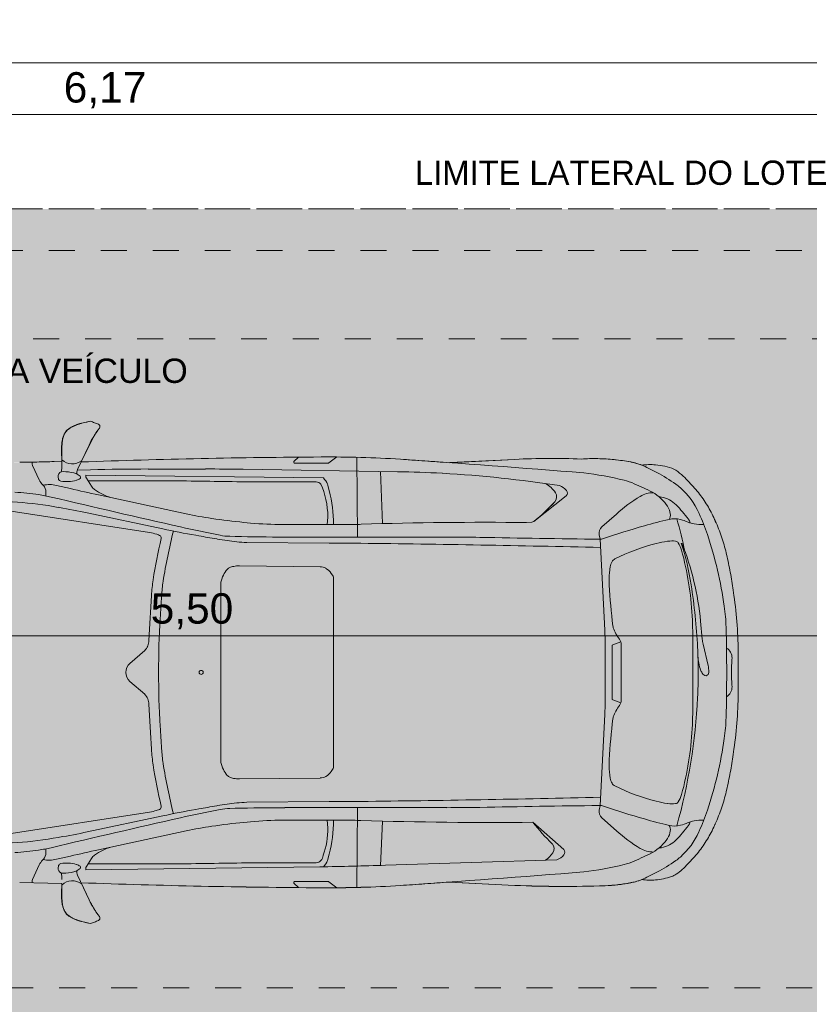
# Model space of a CAD drawing. Header units: metres. Extents: x -14.5 to 19.7, y -19.1 to 4.
# Tile 26 of 218: x 2.6 to 5.6, y -11.3 to -7.5. Entities that reach past the tile are written whole.
import ezdxf

# ---------------------------------------------------------------- set-up
doc = ezdxf.new("R2010")
doc.units = ezdxf.units.M
doc.linetypes.add('Projeção', pattern=[0.003969, 0.002381, -0.001587])
doc.linetypes.add('Traço ponto', pattern=[0.015875, 0.00635, -0.004762, 0, -0.004762])
for name, color, linetype, lineweight in [('A-ANNO-DIMS', 7, 'Continuous', 9), ('A-ANNO-DIMS-78', 7, 'Continuous', 9), ('A-DETL-GENF', 7, 'Continuous', 5), ('A-FLOR-OVHD', 7, 'Projeção', 5), ('G-ANNO-TEXT', 7, 'Continuous', 9)]:
    doc.layers.add(name, color=color, linetype=linetype, lineweight=lineweight)
doc.layers.add('A-DETL', color=7, linetype='Continuous', lineweight=5, true_color=0x00a600)
doc.styles.add('Arial', font='arial.ttf', dxfattribs={"height": 0.117})
doc.styles.add('Arial_1', font='arial.ttf', dxfattribs={"height": 0.0936})
doc.dimstyles.new('Com_linha__ref__contínua__-_Cor_Vermelha_Arial_1_5mm', dxfattribs={"dimscale": 0.3048, "dimtxt": 0.11937, "dimasz": 0.511811, "dimexe": 0.383858, "dimexo": 0.383858, "dimgap": 0.038386, "dimtad": 1, "dimrnd": 0.01, "dimzin": 0, "dimdsep": 46, "dimtxsty": 'Arial', "dimblk1": 'OBLIQUE', "dimblk2": 'OBLIQUE', "dimsah": 1, "dimcen": 0.09, "dimdle": 0.383858, "dimazin": 0, "dimtfac": 1, "dimtdec": 4, "dimtix": 1, "dimtmove": 0, "dimatfit": 3, "dimfxl": 1, "dimtvp": 1, "dimtolj": 1, "dimtzin": 0, "dimarcsym": 2})
doc.dimstyles.new('Com_linha__ref__contínua__-_Cor_Vermelha_Arial_1_5mm_1', dxfattribs={"dimscale": 0.3048, "dimtxt": 0.11937, "dimasz": 0.511811, "dimexe": 0.383858, "dimexo": 0.383858, "dimgap": 0.038386, "dimtad": 1, "dimrnd": 0.01, "dimzin": 0, "dimdsep": 46, "dimtxsty": 'Arial', "dimblk1": 'OBLIQUE', "dimblk2": 'OBLIQUE', "dimsah": 1, "dimcen": 0.09, "dimdle": 0.383858, "dimazin": 0, "dimtfac": 1, "dimtdec": 4, "dimtix": 1, "dimtmove": 2, "dimatfit": 3, "dimfxl": 1, "dimtvp": 1, "dimtolj": 1, "dimtzin": 0, "dimarcsym": 2})

# ---------------------------------------------------------------- blocks, each defined once
blk = doc.blocks.new('DIMBLOCK10-PLANTA DE COBERTURA')
at = {"layer": 'A-ANNO-DIMS-78', "color": 242, "true_color": 0xbd2b2e}
for p, q in [((-0.1636, -7.8716), (-0.1636, -7.7546)), ((6.0064, -7.8716), (6.0064, -7.7546)), ((-0.1636, -7.8716), (-0.0856, -7.7936)), ((6.0064, -7.8716), (6.0844, -7.7936)), ((-0.1636, -7.8716), (-0.2416, -7.9496)), ((-0.1636, -7.8716), (6.1234, -7.8716)), ((-0.1636, -7.8716), (-0.1636, -8.118)), ((6.0064, -7.8716), (5.9284, -7.9496)), ((6.0064, -7.8716), (6.0064, -8.118))]:
    blk.add_line(p, q, dxfattribs=at)
at = {"layer": 'A-ANNO-DIMS-78', "color": 0, "insert": (2.7635, -7.708), "char_height": 0.117, "width": 0.379047, "attachment_point": 1, "line_spacing_factor": 0.941778, "style": 'Arial'}
blk.add_mtext('6,17', dxfattribs=at)
blk = doc.blocks.new('_Oblique')
at = {"color": 0, "linetype": 'ByBlock', "lineweight": -2}
blk.add_line((-0.5, -0.5), (0.5, 0.5), dxfattribs=at)
blk = doc.blocks.new('DIMBLOCK11-PLANTA DE COBERTURA')
at = {"layer": 'A-ANNO-DIMS-78', "color": 242, "true_color": 0xbd2b2e}
for p, q in [((-13.9936, -7.6716), (-13.9936, -7.5546)), ((6.0064, -7.6716), (6.0064, -7.5546)), ((-13.9936, -7.6716), (-13.9156, -7.5936)), ((6.0064, -7.6716), (6.0844, -7.5936)), ((-14.1106, -7.6716), (6.0064, -7.6716)), ((-13.9936, -7.6716), (-14.0716, -7.7496)), ((-13.9936, -7.6716), (-13.9936, -8.118)), ((6.0064, -7.6716), (5.9284, -7.7496)), ((6.0064, -7.6716), (6.0064, -8.118))]:
    blk.add_line(p, q, dxfattribs=at)
at = {"layer": 'A-ANNO-DIMS-78', "color": 0, "insert": (-3.5773, -7.508), "char_height": 0.117, "width": 0.487031, "attachment_point": 1, "line_spacing_factor": 0.941778, "style": 'Arial'}
blk.add_mtext('20,00', dxfattribs=at)
blk = doc.blocks.new('DIMBLOCK41-PLANTA DE COBERTURA')
at = {"layer": 'A-ANNO-DIMS-78', "color": 242, "true_color": 0xbd2b2e}
for p, q in [((0.5064, -9.8787), (0.5064, -9.7617)), ((6.0064, -9.8787), (6.0064, -9.7617)), ((0.5064, -9.8787), (0.5844, -9.8007)), ((6.0064, -9.8787), (6.0844, -9.8007)), ((0.5064, -9.8787), (0.4284, -9.9567)), ((0.5064, -9.8787), (6.1234, -9.8787)), ((0.5064, -9.8787), (0.5064, -13.698)), ((6.0064, -9.8787), (5.9284, -9.9567)), ((6.0064, -9.8787), (6.0064, -9.8854))]:
    blk.add_line(p, q, dxfattribs=at)
at = {"layer": 'A-ANNO-DIMS-78', "color": 0, "insert": (3.0985, -9.7151), "char_height": 0.117, "width": 0.379047, "attachment_point": 1, "line_spacing_factor": 0.941778, "style": 'Arial'}
blk.add_mtext('5,50', dxfattribs=at)

msp = doc.modelspace()

# ---------------------------------------------------------------- hatches: boundary and pattern name
at = {"layer": 'A-DETL-GENF', "true_color": 0xd2e2c2}
h = msp.add_hatch(color=254, dxfattribs=at)
h.paths.add_polyline_path([(0.8186, -18.235), (6.0064, -18.235), (6.0064, -18.075), (5.7064, -18.075), (5.7064, -16.875), (6.0064, -16.875), (6.0064, -13.815), (1.0064, -13.815), (1.0064, -18.075), (0.5264, -18.075), (0.5264, -18.235), (0.5895, -18.235)])
h.paths.add_polyline_path([(0.3464, -12.615), (6.0064, -12.615), (6.0064, -8.235), (-0.1636, -8.235), (-0.1636, -12.615)])
h.paths.add_polyline_path([(2.8659, -10.9868), (2.8235, -10.9763), (2.8043, -10.9695), (2.7876, -10.9607), (2.7743, -10.9494), (2.7648, -10.935), (2.759, -10.9179), (2.7558, -10.8955), (2.755, -10.8776), (2.7556, -10.8329), (2.5939, -10.8294), (2.0768, -10.8302), (1.9254, -10.832), (1.8985, -10.8283), (1.8879, -10.8257), (1.7156, -10.7736), (1.6384, -10.749), (1.6252, -10.7436), (1.5972, -10.728), (1.5727, -10.7077), (1.5484, -10.6823), (1.5267, -10.6548), (1.4896, -10.5987), (1.4566, -10.5404), (1.4451, -10.5163), (1.4355, -10.4915), (1.4007, -10.3737), (1.3897, -10.3184), (1.3823, -10.2685), (1.373, -10.1658), (1.3686, -10.0628), (1.3706, -10.0585), (1.3706, -9.9812), (1.3686, -9.9769), (1.373, -9.8738), (1.3823, -9.7711), (1.3897, -9.7213), (1.4074, -9.6405), (1.4355, -9.5482), (1.4451, -9.5233), (1.4566, -9.4992), (1.4896, -9.4409), (1.5267, -9.3849), (1.5546, -9.3503), (1.5867, -9.3194), (1.5984, -9.3108), (1.6471, -9.2778), (1.6968, -9.2482), (1.7485, -9.2253), (1.8032, -9.2122), (1.8604, -9.2074), (1.9188, -9.2068), (2.0688, -9.2094), (2.2187, -9.2102), (2.671, -9.2094), (2.7567, -9.2068), (2.7549, -9.1621), (2.7568, -9.1349), (2.7589, -9.1218), (2.7647, -9.1047), (2.7742, -9.0903), (2.7876, -9.079), (2.8043, -9.0702), (2.8303, -9.0615), (2.8659, -9.0528), (2.8975, -9.0643), (2.9008, -9.0667), (2.9027, -9.0683), (2.902, -9.0766), (2.8953, -9.0874), (2.8802, -9.1093), (2.8303, -9.2094), (3.2926, -9.1962), (3.755, -9.1901), (3.9077, -9.1919), (4.0603, -9.1988), (4.248, -9.2121), (4.5015, -9.1993), (4.6293, -9.1957), (4.757, -9.1981), (4.8204, -9.1966), (4.8839, -9.2004), (4.9581, -9.2118), (4.9902, -9.2218), (5.0162, -9.2197), (5.0423, -9.2204), (5.0788, -9.2259), (5.1139, -9.2367), (5.1422, -9.2576), (5.1671, -9.2824), (5.2079, -9.3272), (5.2424, -9.3769), (5.273, -9.4368), (5.297, -9.4973), (5.3164, -9.5661), (5.3307, -9.6344), (5.3449, -9.7236), (5.3571, -9.8384), (5.3611, -9.9538), (5.3611, -10.0859), (5.3571, -10.2013), (5.342, -10.3363), (5.3307, -10.4052), (5.3149, -10.4798), (5.297, -10.5423), (5.2702, -10.6093), (5.2424, -10.6628), (5.2079, -10.7124), (5.1671, -10.7573), (5.146, -10.7787), (5.1223, -10.7974), (5.1137, -10.8025), (5.1044, -10.8064), (5.0738, -10.8148), (5.0423, -10.8193), (5.0131, -10.8197), (4.9902, -10.8179), (4.9707, -10.8246), (4.9507, -10.8295), (4.8999, -10.8375), (4.8485, -10.8416), (4.6751, -10.8443), (4.5015, -10.8403), (4.248, -10.8275), (4.0603, -10.8408), (3.9077, -10.8478), (3.755, -10.8495), (3.2926, -10.8434), (2.8303, -10.8303), (2.8702, -10.9132), (2.8874, -10.9415), (2.9008, -10.9608), (2.9023, -10.9636), (2.902, -10.9713), (2.8992, -10.9744), (2.8953, -10.9762), (2.8802, -10.9821)])
msp.add_hatch(color=254, dxfattribs=at).paths.add_polyline_path([(2.8659, -10.9868), (2.8975, -10.9754), (2.9008, -10.973), (2.9027, -10.9695), (2.9023, -10.9636), (2.8953, -10.9522), (2.8802, -10.9304), (2.8702, -10.9132), (2.8612, -10.8955), (2.8303, -10.8303), (3.2926, -10.8434), (3.755, -10.8495), (3.9077, -10.8478), (4.0603, -10.8408), (4.248, -10.8275), (4.5015, -10.8403), (4.6751, -10.8443), (4.8485, -10.8416), (4.8999, -10.8375), (4.9507, -10.8295), (4.9707, -10.8246), (4.9902, -10.8179), (5.0162, -10.82), (5.0423, -10.8193), (5.0738, -10.8148), (5.105, -10.8062), (5.1137, -10.8025), (5.1223, -10.7974), (5.146, -10.7787), (5.1671, -10.7573), (5.2079, -10.7124), (5.2424, -10.6628), (5.273, -10.6028), (5.297, -10.5423), (5.3164, -10.4736), (5.3307, -10.4052), (5.3449, -10.3161), (5.3571, -10.2013), (5.3611, -10.0859), (5.3611, -9.9538), (5.3571, -9.8384), (5.342, -9.7033), (5.3307, -9.6344), (5.3149, -9.5599), (5.297, -9.4973), (5.27, -9.43), (5.2424, -9.3769), (5.2079, -9.3272), (5.1671, -9.2824), (5.1422, -9.2576), (5.1139, -9.2367), (5.0788, -9.2259), (5.0423, -9.2204), (5.0162, -9.2197), (4.9902, -9.2218), (4.9525, -9.2105), (4.9468, -9.2094), (4.8839, -9.2004), (4.8204, -9.1966), (4.757, -9.1981), (4.6293, -9.1957), (4.5015, -9.1993), (4.248, -9.2121), (4.0603, -9.1988), (3.9077, -9.1919), (3.755, -9.1901), (3.2926, -9.1962), (2.8303, -9.2094), (2.8802, -9.1093), (2.8953, -9.0874), (2.9023, -9.0761), (2.902, -9.0683), (2.8992, -9.0652), (2.8951, -9.0633), (2.8659, -9.0528), (2.8234, -9.0633), (2.8043, -9.0702), (2.7876, -9.079), (2.7742, -9.0903), (2.7647, -9.1047), (2.7589, -9.1218), (2.7558, -9.1411), (2.7549, -9.1621), (2.7567, -9.2068), (2.6601, -9.2097), (2.5939, -9.2102), (2.0688, -9.2094), (1.9188, -9.2068), (1.8518, -9.2081), (1.8032, -9.2122), (1.7485, -9.2253), (1.6968, -9.2482), (1.6471, -9.2778), (1.5867, -9.3194), (1.5546, -9.3503), (1.5267, -9.3849), (1.4896, -9.4409), (1.4566, -9.4992), (1.4424, -9.5303), (1.4311, -9.5611), (1.4074, -9.6405), (1.3897, -9.7213), (1.3823, -9.7711), (1.373, -9.8738), (1.3688, -9.9773), (1.3706, -9.9812), (1.3706, -10.0585), (1.3686, -10.0628), (1.373, -10.1658), (1.3823, -10.2685), (1.3897, -10.3184), (1.4013, -10.3761), (1.4355, -10.4915), (1.4451, -10.5163), (1.4566, -10.5404), (1.4896, -10.5987), (1.5267, -10.6548), (1.5484, -10.6823), (1.5727, -10.7077), (1.5972, -10.728), (1.6252, -10.7436), (1.6519, -10.7537), (1.7848, -10.795), (1.8985, -10.8283), (1.9091, -10.8302), (1.9254, -10.832), (1.9419, -10.8324), (2.0803, -10.8301), (2.2187, -10.8294), (2.6341, -10.8303), (2.7568, -10.833), (2.755, -10.8776), (2.7559, -10.8986), (2.759, -10.9179), (2.7648, -10.935), (2.7743, -10.9494), (2.7876, -10.9607), (2.8043, -10.9695), (2.8235, -10.9763), (2.8612, -10.9858)])

# ---------------------------------------------------------------- linework, layer by layer
at = {"layer": 'A-DETL', "color": 7, "linetype": 'Traço ponto'}
for p, q in [((6.4814, -8.235), (-13.9936, -8.235)), ((6.0064, -8.235), (-0.1636, -8.235))]:
    msp.add_line(p, q, dxfattribs=at)
at = {"layer": 'A-DETL', "color": 8, "linetype": 'Projeção', "true_color": 0x808080}
for p, q in [((0.8464, -8.735), (5.8464, -8.735)), ((5.8464, -11.235), (0.8464, -11.235))]:
    msp.add_line(p, q, dxfattribs=at)
at = {"layer": 'A-DETL', "color": 8, "true_color": 0x808080}
for p, q in [((2.8303, -9.2094), (2.8802, -9.1093)), ((2.8792, -9.1108), (2.8809, -9.1081)), ((2.8809, -9.1081), (2.8792, -9.1108)), ((2.8165, -9.2387), (2.8612, -9.1442)), ((2.8612, -9.1442), (2.8165, -9.2387)), ((2.6416, -9.2099), (2.6416, -9.2135)), ((2.7567, -9.2068), (2.7263, -9.2079)), ((2.7567, -9.2223), (2.7567, -9.2008)), ((3.6679, -9.1907), (3.6503, -9.2079)), ((3.6529, -9.214), (3.7829, -9.214)), ((3.7852, -9.2132), (3.8148, -9.1902)), ((3.8921, -9.1915), (3.8956, -9.4987)), ((4.5015, -9.1993), (4.248, -9.2121)), ((4.5015, -9.1993), (4.2512, -9.212)), ((4.9902, -9.2218), (4.9581, -9.2118)), ((2.6436, -9.2224), (2.6695, -9.2781)), ((2.8668, -9.2397), (2.8154, -9.2413)), ((3.3097, -9.2365), (3.0882, -9.2365)), ((4.0496, -9.2468), (3.4541, -9.2376)), ((3.9831, -9.2457), (3.9908, -9.447)), ((5.0483, -9.2505), (5.0094, -9.2305)), ((3.7636, -9.2711), (2.8486, -9.2597)), ((2.8486, -9.2597), (2.8486, -9.2628)), ((2.8513, -9.2721), (2.8705, -9.3032)), ((2.8575, -9.2823), (3.1636, -9.2823)), ((3.5866, -9.2864), (3.7364, -9.2864)), ((2.6822, -9.2968), (2.6854, -9.3003)), ((2.6951, -9.3245), (2.6951, -9.3401)), ((2.7892, -9.3122), (2.7356, -9.2998)), ((3.7862, -9.3193), (3.7811, -9.3004)), ((3.235, -9.4092), (2.8978, -9.3365)), ((4.574, -9.4387), (4.6992, -9.3397)), ((3.0944, -9.4808), (2.5611, -9.3989)), ((2.7423, -9.3841), (2.7469, -9.3849)), ((2.8543, -9.4052), (3.1449, -9.4671)), ((3.4834, -9.4445), (3.4577, -9.442)), ((3.7808, -9.4214), (3.7783, -9.4504)), ((4.5661, -9.4419), (4.5455, -9.4427)), ((4.892, -9.4099), (4.8362, -9.4597)), ((5.211, -9.408), (5.21, -9.4057)), ((3.8492, -9.4504), (3.608, -9.4504)), ((3.272, -9.4919), (3.2839, -9.494)), ((3.3527, -9.5059), (3.356, -9.5065)), ((3.403, -9.4958), (3.4242, -9.4963)), ((3.6146, -9.4987), (4.2386, -9.4987)), ((4.8261, -9.4895), (4.8295, -9.507)), ((4.8295, -9.507), (4.8475, -9.8576)), ((3.4687, -9.5194), (3.7857, -9.5223)), ((3.8205, -9.5225), (3.8904, -9.5225)), ((5.3164, -9.5661), (5.3149, -9.5599)), ((3.44, -9.6096), (3.7511, -9.613)), ((4.8665, -9.6258), (4.8656, -9.6357)), ((3.3719, -9.6608), (3.3755, -9.6518)), ((3.794, -9.6384), (3.799, -9.6459)), ((3.8031, -9.6595), (3.8031, -10.3801)), ((3.3689, -10.3632), (3.3689, -9.6765)), ((5.3449, -9.7236), (5.342, -9.7033)), ((5.2162, -9.823), (5.2226, -9.8915)), ((5.2162, -9.823), (5.2226, -9.8915)), ((3.0186, -9.9853), (3.0754, -9.9352)), ((4.8491, -9.9205), (4.8491, -10.1192)), ((4.8755, -9.9171), (4.8755, -10.1226)), ((4.9087, -9.9027), (4.8779, -9.9137)), ((4.9103, -9.9136), (4.9103, -10.126)), ((5.1868, -10.1216), (5.1868, -9.918)), ((5.2053, -9.9342), (5.2047, -9.9231)), ((5.2053, -9.9342), (5.2047, -9.9231)), ((5.2258, -9.9112), (5.2455, -9.9936)), ((5.2258, -9.9112), (5.2455, -9.9936)), ((5.3611, -10.0859), (5.3611, -9.9538)), ((5.2471, -10.0032), (5.2481, -10.0139)), ((5.2471, -10.0032), (5.2481, -10.0139)), ((3.0754, -10.1044), (3.0186, -10.0544)), ((5.2047, -10.1165), (5.2053, -10.1055)), ((4.8779, -10.1259), (4.9087, -10.1369)), ((4.8475, -10.1821), (4.8295, -10.5326)), ((5.342, -10.3363), (5.3449, -10.3161)), ((3.3755, -10.3878), (3.3719, -10.3788)), ((3.7511, -10.4267), (3.44, -10.4301)), ((3.799, -10.3938), (3.794, -10.4013)), ((4.8656, -10.4039), (4.8665, -10.4139)), ((5.3149, -10.4798), (5.3164, -10.4736)), ((3.3527, -10.5337), (3.356, -10.5332)), ((3.4687, -10.5203), (3.7857, -10.5173)), ((4.2386, -10.5409), (3.6146, -10.5409)), ((4.2386, -10.5409), (3.6146, -10.5409)), ((3.8205, -10.5172), (3.8904, -10.5172)), ((3.8921, -10.8482), (3.8956, -10.5409)), ((4.8295, -10.5326), (4.8261, -10.5502)), ((2.5611, -10.6408), (3.0944, -10.5588)), ((2.8543, -10.6344), (3.1449, -10.5725)), ((3.272, -10.5478), (3.2838, -10.5457)), ((3.4242, -10.5433), (3.403, -10.5439)), ((3.4242, -10.5433), (3.403, -10.5439)), ((4.8362, -10.58), (4.892, -10.6298)), ((3.4577, -10.5977), (3.4834, -10.5952)), ((3.608, -10.5893), (3.8492, -10.5893)), ((3.7808, -10.6183), (3.7783, -10.5893)), ((3.9908, -10.5926), (3.9831, -10.7649)), ((4.5703, -10.597), (4.6895, -10.7023)), ((2.7423, -10.6555), (2.7469, -10.6548)), ((2.8978, -10.7032), (3.235, -10.6305)), ((5.21, -10.634), (5.211, -10.6317)), ((2.6951, -10.7151), (2.6951, -10.6996)), ((2.7356, -10.7398), (2.7892, -10.7274)), ((3.7811, -10.7393), (3.7862, -10.7203)), ((2.6436, -10.8172), (2.6695, -10.7615)), ((2.6822, -10.7428), (2.6854, -10.7393)), ((3.7494, -10.7687), (2.8486, -10.7803)), ((2.8705, -10.7364), (2.8513, -10.7676)), ((2.8575, -10.7574), (3.1636, -10.7574)), ((3.5866, -10.7533), (3.7364, -10.7533)), ((4.6631, -10.7417), (4.0023, -10.7627)), ((2.8165, -10.801), (2.8612, -10.8955)), ((2.8486, -10.7768), (2.8486, -10.7799)), ((5.0094, -10.8091), (5.0483, -10.7892)), ((2.5939, -10.8294), (2.7568, -10.833)), ((2.6416, -10.8297), (2.6416, -10.8261)), ((2.8612, -10.8955), (2.8303, -10.8303)), ((3.6679, -10.8489), (3.6503, -10.8318)), ((3.6529, -10.8257), (3.7829, -10.8257)), ((3.7852, -10.8265), (3.8148, -10.8495)), ((4.248, -10.8275), (4.5015, -10.8403)), ((4.2512, -10.8277), (4.5015, -10.8404)), ((2.8792, -10.9288), (2.8809, -10.9315))]:
    msp.add_line(p, q, dxfattribs=at)
for centre, radius, start, end in [((5.4201, 43.0284), 52.5388, 268.8505, 269.35299), ((5.4201, -63.0681), 52.5388, 90.64701, 91.1495), ((5.4201, -63.0681), 52.5388, 90.64701, 91.1495), ((5.16, -10.1373), 0.7479, 217.9634, 226.4797)]:
    msp.add_arc(centre, radius, start, end, dxfattribs=at)
for centre, major_axis, ratio, start_param, end_param in [((2.7742, -9.3427), (0.3102, 0), 0.978, 1.16189, 1.270709), ((2.7742, -9.3427), (0.3102, 0), 0.978, 1.16189, 1.270709), ((3.0615, -9.2138), (0.2105, 0), 0.978, 2.480771, 2.602614), ((3.0615, -9.2138), (0.2105, 0), 0.978, 2.480771, 2.602614), ((2.852, -9.0545), (0.0549, 0), 0.978, 5.622364, 5.86878), ((2.852, -9.0545), (0.0549, 0), 0.978, 5.622364, 5.86878), ((2.8939, -9.0725), (0.00915, 0), 0.978, 5.86878, 7.445075), ((2.8939, -9.0725), (0.00915, 0), 0.978, 5.86878, 7.445075), ((3.1932, -9.2945), (0.3658, 0), 0.978, 2.602615, 2.708068), ((3.1932, -9.2945), (0.3658, 0), 0.978, 2.602615, 2.708068), ((2.6635, -9.2135), (0.0219, 0), 0.978, 3.141593, 3.569153), ((2.7969, -9.1617), (0.0567, 0), 0.978, 3.924021, 5.389591), ((3.9261, -38.3145), (29.78, 0), 0.978, 1.576541, 1.607598), ((3.6529, -9.2104), (0.00366, 0), 0.978, 2.355769, 4.712389), ((3.7802, -13.4834), (4.39, 0), 0.978, 1.506951, 1.576541), ((3.7829, -9.2104), (0.00366, 0), 0.978, 4.712389, 5.383118), ((3.1303, -23.4253), (-35.2661, 2.5001), 0.403249, 4.694578, 4.714606), ((4.6427, -11.8637), (2.728, 0), 0.978, 1.528896, 1.622579), ((4.821, -9.8415), (-0.6991, 0.0818), 0.915281, 4.638823, 4.910249), ((4.8867, -9.5064), (0.3096, 0), 0.978, 1.338023, 1.378121), ((4.9075, -9.4206), (0.2195, 0), 0.978, 1.087706, 1.338023), ((2.7606, -9.2641), (0.0183, 0), 0.978, 1.52666, 2.973194), ((2.647, -9.2223), (0.1097, 0), 0.978, 6.045899, 6.283185), ((2.7501, -9.4951), (0.2547, 0), 0.978, 1.365617, 1.52666), ((2.7946, -9.2862), (0.0366, 0), 0.978, 1.100317, 1.365617), ((2.8397, -9.2492), (0.0256, 0), 0.978, 2.708068, 3.436615), ((2.8397, -9.2492), (0.0256, 0), 0.978, 2.708068, 3.436615), ((3.0882, -16.3921), (-7.3166, 0), 0.978, 4.712389, 4.742655), ((3.3097, -18.181), (9.1458, 0), 0.978, 1.555004, 1.570796), ((3.9861, -13.1819), (4.0241, 0), 0.978, 1.512517, 1.555004), ((3.9508, -13.8021), (4.6593, 0), 0.978, 1.415201, 1.512517), ((4.5833, -10.6245), (1.4162, 0), 0.978, 1.329637, 1.441119), ((4.7797, -9.7513), (0.5782, 0), 0.978, 0.938962, 1.087706), ((2.7361, -9.2485), (0.0732, 0), 0.978, 3.569153, 3.883964), ((2.7732, -9.2662), (0.0311, 0), 0.978, 2.973194, 3.488189), ((2.7543, -9.2728), (0.011, 0), 0.978, 3.488189, 4.583346), ((2.7773, -9.0994), (0.1898, 0), 0.978, 4.583346, 4.739098), ((2.7794, -9.1777), (0.1097, 0), 0.978, 4.739098, 5.009949), ((2.777, -9.3199), (0.0753, 0), 0.978, 0.8481, 1.100317), ((2.8002, -9.2394), (0.0433, 0), 0.978, 5.009949, 5.366645), ((2.8232, -9.2687), (0.00549, 0), 0.978, 5.366645, 7.131286), ((2.8669, -9.2628), (0.0183, 0), 0.978, 3.141593, 3.685802), ((3.1636, -16.4379), (7.3166, 0), 0.978, 1.550978, 1.570796), ((3.5866, 4.4323), (14.0272, 0), 0.978, 4.69257, 4.712389), ((3.7364, -9.3078), (0.0219, 0), 0.978, 0.664698, 1.570796), ((3.7144, -9.319), (0.0694, 0), 0.978, 0.355885, 0.783734), ((4.8691, -9.488), (0.2195, 0), 0.978, 1.138853, 1.329637), ((2.5065, -10.3931), (1.0934, 0), 0.978, 1.423573, 1.507693), ((2.7068, -9.4188), (0.1251, 0), 0.978, 1.338578, 1.755442), ((2.6585, -9.3245), (0.0366, 0), 0.978, 0, 0.742372), ((4.473, -2.3486), (7.3166, 0), 0.978, 4.48017, 4.495391), ((2.9081, -9.281), (0.0439, 0), 0.978, 3.685802, 4.083098), ((3.0098, -9.1443), (0.2168, 0), 0.978, 4.083098, 4.410572), ((3.6674, -9.4123), (-0.0108, 0.1964), 0.574615, 4.634638, 5.323368), ((3.7281, -9.3141), (0.0549, 0), 0.978, 0.258091, 0.355885), ((3.3171, -9.4404), (0.4852, 0), 0.978, 6.262132, 6.541276), ((4.559, -9.3914), (0.1178, 0), 0.978, 0.585913, 1.032301), ((4.559, -9.3914), (0.1178, 0), 0.978, 0.585913, 1.032301), ((4.6328, -9.3435), (0.0293, 0), 0.978, 5.559913, 6.869098), ((4.6328, -9.3435), (0.0293, 0), 0.978, 5.559913, 6.869098), ((4.6534, -9.3542), (0.0584, 0), 0.978, 0.654403, 1.232565), ((4.6867, -9.3293), (0.0165, 0), 0.978, 5.578043, 6.937588), ((3.7751, -11.8091), (2.8328, 0), 0.978, 1.111639, 1.138853), ((5.034, -9.4207), (0.095, 0), 0.978, 1.562701, 2.127731), ((5.0062, -9.3737), (-0.0892, 0.0564), 0.509169, 3.12989, 4.761109), ((4.9916, -9.4682), (0.2195, 0), 0.978, 0.83781, 0.938962), ((4.945, -9.5187), (0.289, 0), 0.978, 0.41144, 0.83781), ((2.3519, -11.6311), (0.362, 2.2518), 0.807608, 6.267545, 6.43967), ((2.5864, -9.8661), (0.5487, 0), 0.978, 1.333562, 1.423573), ((15.1784, 41.067), (53.0308, 0), 0.978, 4.475155, 4.484806), ((4.1266, -8.9065), (0.7045, 0), 0.978, 5.400762, 5.559913), ((4.1266, -8.9065), (0.7045, 0), 0.978, 5.401809, 5.559913), ((5.3176, -9.8661), (0.6315, 0), 0.978, 2.127731, 2.310323), ((4.9945, -9.7289), (0.3993, 0), 0.978, 1.391375, 1.418115), ((5.0475, -9.4432), (0.1024, 0), 0.978, 0.755448, 1.391375), ((2.3485, -11.6776), (2.3779, 0), 0.978, 1.356457, 1.402486), ((4.6573, -9.8027), (0.6385, 0), 0.978, 0.640365, 0.755448), ((3.5501, -8.0116), (1.4633, 0), 0.978, 4.495391, 4.564213), ((3.6966, -7.0514), (2.456, 0), 0.978, 4.564213, 4.614945), ((4.3826, -23.4327), (14.3057, 0), 0.978, 1.55941, 1.603863), ((4.5648, -9.4276), (0.0146, 0), 0.978, 4.807906, 5.46126), ((5.5168, -11.1713), (1.8292, 0), 0.978, 1.803455, 1.857293), ((5.1162, -9.5176), (0.0915, 0), 0.978, 1.323523, 1.803455), ((5.1162, -9.5176), (0.0915, 0), 0.978, 1.323523, 1.803455), ((2.8433, -10.0338), (2.3641, 0), 0.978, 0.209437, 0.264867), ((5.0971, -9.5913), (0.1692, 0), 0.978, 1.135957, 1.323523), ((5.0971, -9.5913), (0.1692, 0), 0.978, 1.135957, 1.323523), ((5.2069, -9.3601), (0.0915, 0), 0.978, 4.277549, 4.537714), ((5.2069, -9.3601), (0.0915, 0), 0.978, 4.277549, 4.537714), ((5.1399, -9.4509), (0.0366, 0), 0.978, 0.188557, 0.640365), ((4.3727, -9.7657), (0.9146, 0), 0.978, 0.314397, 0.41144), ((3.0373, -9.7433), (0.2744, 0), 0.978, 1.257639, 1.360902), ((3.923, -5.9712), (3.6583, 0), 0.978, 4.49805, 4.533468), ((5.5095, -10.0273), (2.3913, 0), 0.978, 2.903432, 2.98779), ((4.2725, -4.9872), (4.6942, 0), 0.978, 4.484806, 4.518109), ((3.608, -8.1982), (1.2804, 0), 0.978, 4.614945, 4.712389), ((3.8492, -7.6615), (1.8292, 0), 0.978, 4.712389, 4.745456), ((4.8584, -9.4835), (0.0329, 0), 0.978, 2.310323, 3.329489), ((5.9914, -12.7467), (3.5084, 0), 0.978, 1.857293, 1.904495), ((5.2174, -9.3021), (0.1517, 0), 0.978, 4.537714, 4.785445), ((5.2174, -9.3021), (0.1517, 0), 0.978, 4.537714, 4.785445), ((5.5095, -10.0273), (2.4303, 0), 0.978, 2.919663, 2.98779), ((3.096, -9.571), (0.0887, 0), 0.978, 1.144729, 1.257639), ((3.1281, -9.5018), (0.011, 0), 0.978, 6.061256, 7.427915), ((5.237, 1.0682), (10.9749, 0), 0.978, 4.533469, 4.539844), ((3.5826, -8.2348), (1.3199, 0), 0.978, 4.539843, 4.596342), ((3.4087, -9.2812), (0.2195, 0), 0.978, 4.518109, 4.686358), ((3.6146, -2.3431), (7.3166, 0), 0.978, 4.686358, 4.712389), ((3.4722, -9.1616), (0.3658, 0), 0.978, 4.596342, 4.70286), ((4.2386, -16.6544), (7.3166, 0), 0.978, 1.553366, 1.570796), ((4.8278, -9.4641), (0.0439, 0), 0.978, 4.68981, 5.046088), ((5.1616, -9.9745), (0.4756, 0), 0.978, 1.724933, 1.81675), ((5.1055, -9.6118), (0.1005, 0), 0.978, 1.42459, 1.724933), ((5.118, -9.5287), (0.0146, 0), 0.978, 0.566492, 1.42459), ((3.6666, -9.9903), (1.6571, 0), 0.978, 0.139226, 0.314397), ((3.8205, -5.9447), (3.6583, 0), 0.978, 4.70286, 4.712389), ((3.8904, -10.9536), (1.4633, 0), 0.978, 1.558948, 1.570796), ((3.0173, -83.0186), (75.1546, 0), 0.978, 1.54666, 1.558948), ((5.2237, -10.2161), (0.7303, 0), 0.978, 1.81675, 2.051385), ((5.0418, -9.5761), (0.105, 0), 0.978, 0.263905, 0.566492), ((4.0603, -9.8509), (1.1328, 0), 0.978, 0.152471, 0.301255), ((4.0603, -9.8509), (1.1328, 0), 0.978, 0.152471, 0.301255), ((3.9655, -9.8605), (1.2198, 0), 0.978, 0.048713, 0.263905), ((4.0911, -9.9226), (1.1298, 0), 0.978, 0.090243, 0.371457), ((4.0911, -9.9226), (1.1298, 0), 0.978, 0.090243, 0.371457), ((4.9328, -9.6241), (0.0657, 0), 0.978, 2.632508, 2.967058), ((4.8979, -9.605), (0.0256, 0), 0.978, 2.051385, 2.632508), ((3.4825, -9.6929), (0.1149, 0), 0.978, 2.525141, 2.767694), ((3.4186, -9.6486), (0.0366, 0), 0.978, 2.020906, 2.525141), ((3.4285, -9.6686), (0.0593, 0), 0.978, 1.7574, 2.020906), ((3.4388, -9.7169), (0.1097, 0), 0.978, 1.559588, 1.7574), ((3.7506, -9.6559), (0.0439, 0), 0.978, 1.039683, 1.559588), ((3.7427, -9.6709), (0.0611, 0), 0.978, 0.574926, 1.039683), ((5.0123, -9.6379), (0.1463, 0), 0.978, 2.967055, 3.056498), ((3.7225, -9.7563), (0.6219, 0), 0.978, 2.98779, 3.08767), ((3.7225, -9.7563), (0.5829, 0), 0.978, 2.98779, 3.08767), ((3.4128, -9.6765), (0.0439, 0), 0.978, 2.767694, 3.141593), ((3.7775, -9.6595), (0.0256, 0), 0.978, 0, 0.574926), ((5.2301, -9.6661), (0.3658, 0), 0.978, 3.056498, 3.189989), ((7.0372, -9.5805), (2.175, 0), 0.978, 3.189989, 3.264408), ((2.8433, -10.0338), (2.3641, 0), 0.978, 0.047886, 0.152471), ((2.8433, -10.0338), (2.3641, 0), 0.978, 0.047886, 0.152471), ((-21.6796, -8.4154), (24.8172, 0), 0.978, 6.222102, 6.229262), ((-21.6796, -8.4154), (24.8561, 0), 0.978, 6.225734, 6.229262), ((4.5831, -9.8647), (0.7317, 0), 0.978, 0.026511, 0.139226), ((6.5494, -10.0198), (3.4206, 0), 0.978, 3.079207, 3.203978), ((2.7723, -9.918), (2.4145, 0), 0.978, 0, 0.048714), ((3.5687, -9.9205), (1.2804, 0), 0.978, 0, 0.05024), ((4.9112, -9.8372), (0.0329, 0), 0.978, 3.264408, 3.483601), ((5.0604, -9.7853), (0.1912, 0), 0.978, 3.483601, 3.750002), ((-1.3999, -10.0198), (6.7168, 0), 0.978, 6.256674, 6.309697), ((3.0109, -9.8922), (0.0805, 0), 0.978, 5.951397, 6.222102), ((4.8719, -9.9136), (0.0384, 0), 0.978, 0, 0.608409), ((5.3683, -9.8786), (0.1463, 0), 0.978, 3.231836, 3.371248), ((5.3683, -9.8786), (0.1463, 0), 0.978, 3.231836, 3.371248), ((3.0477, -9.9052), (0.0414, 0), 0.978, 5.445376, 5.951398), ((4.8791, -9.9171), (0.00366, 0), 0.978, 1.920233, 3.141593), ((3.3782, -10.0198), (1.8292, 0), 0.978, 0.034887, 0.047885), ((3.3782, -10.0198), (1.8292, 0), 0.978, 0.034887, 0.047885), ((5.2926, -9.9633), (0.0449, 0), 0.978, 6.254711, 7.299664), ((3.3782, -10.0198), (1.8292, 0), 0.978, 6.2353, 6.318073), ((5.389, -9.9512), (0.1829, 0), 0.978, 3.17648, 3.481909), ((4.7889, -9.9501), (0.5487, 0), 0.978, 6.219182, 6.254708), ((3.0504, -10.0198), (0.0476, 0), 0.978, 2.303783, 3.979402), ((5.2783, -9.9884), (0.0658, 0), 0.978, 3.481909, 3.702295), ((5.1743, -10.0099), (0.0732, 0), 0.978, 0.09429, 0.229655), ((5.1743, -10.0099), (0.0732, 0), 0.978, 0.09429, 0.229655), ((5.9006, -10.0198), (0.5653, 0), 0.978, 3.07759, 3.205596), ((5.2536, -10.0035), (0.0367, 0), 0.978, 3.702295, 3.968511), ((5.2362, -10.022), (0.011, 0), 0.978, 3.968511, 5.705547), ((5.2312, -10.0188), (0.017, 0), 0.978, 5.705547, 6.196697), ((5.2154, -10.0169), (0.0329, 0), 0.978, 6.196706, 6.377475), ((5.2154, -10.0169), (0.0329, 0), 0.978, 6.196706, 6.377475), ((5.2926, -10.0763), (0.0449, 0), 0.978, 5.266707, 6.311663), ((4.7889, -10.0895), (0.5487, 0), 0.978, 0.028477, 0.064003), ((3.0477, -10.1345), (0.0414, 0), 0.978, 0.331787, 0.83781), ((3.0109, -10.1474), (0.0805, 0), 0.978, 0.061083, 0.331787), ((3.5687, -10.1192), (-1.2804, 0), 0.978, 3.091353, 3.141593), ((4.8791, -10.1226), (0.00366, 0), 0.978, 3.141593, 4.362953), ((2.8433, -10.0058), (2.3641, 0), 0.978, 6.018319, 6.2353), ((2.7723, -10.1216), (2.4145, 0), 0.978, 6.234472, 6.283185), ((-21.6796, -11.6242), (24.8172, 0), 0.978, 0.053923, 0.061083), ((5.0604, -10.2544), (0.1912, 0), 0.978, 2.533183, 2.799584), ((4.8719, -10.126), (0.0384, 0), 0.978, 5.674776, 6.283185), ((7.0372, -10.4591), (2.175, 0), 0.978, 3.018777, 3.093196), ((4.9112, -10.2025), (0.0329, 0), 0.978, 2.799584, 3.018777), ((4.5831, -10.175), (0.7317, 0), 0.978, 6.143959, 6.256674), ((-21.6796, -11.6242), (24.8561, 0), 0.978, 0.053923, 0.057452), ((3.9655, -10.1791), (1.2198, 0), 0.978, 6.019281, 6.234472), ((3.6666, -10.0494), (1.6571, 0), 0.978, 5.968788, 6.143959), ((3.7225, -10.2833), (0.5829, 0), 0.978, 3.195516, 3.295395), ((3.7225, -10.2833), (0.6219, 0), 0.978, 3.195516, 3.295395), ((5.5095, -10.0124), (2.4303, 0), 0.978, 3.295395, 3.363522), ((5.5095, -10.0124), (2.3913, 0), 0.978, 3.295395, 3.379753), ((3.4128, -10.3632), (0.0439, 0), 0.978, 3.141593, 3.515492), ((3.4825, -10.3468), (0.1149, 0), 0.978, 3.515492, 3.758045), ((3.7775, -10.3801), (0.0256, 0), 0.978, 5.708259, 6.283185), ((5.2301, -10.3735), (0.3658, 0), 0.978, 3.093196, 3.226687), ((3.4186, -10.3911), (0.0366, 0), 0.978, 3.758045, 4.26228), ((3.4285, -10.3711), (0.0593, 0), 0.978, 4.26228, 4.525785), ((3.4388, -10.3228), (0.1097, 0), 0.978, 4.525785, 4.723597), ((3.7506, -10.3837), (0.0439, 0), 0.978, 4.723597, 5.243507), ((3.7427, -10.3688), (0.0611, 0), 0.978, 5.243502, 5.708259), ((5.0123, -10.4017), (0.1463, 0), 0.978, 3.226687, 3.316127), ((4.9328, -10.4156), (0.0657, 0), 0.978, 3.31613, 3.650678), ((4.8979, -10.4347), (0.0256, 0), 0.978, 3.650678, 4.2318), ((5.2237, -9.8235), (0.7303, 0), 0.978, 4.2318, 4.466435), ((3.0173, 62.979), (75.1546, 0), 0.978, 4.724237, 4.736526), ((5.0418, -10.4636), (0.105, 0), 0.978, 5.716693, 6.019281), ((3.1281, -10.5379), (0.011, 0), 0.978, 5.138456, 6.505115), ((5.237, -21.1078), (10.9749, 0), 0.978, 1.743343, 1.749717), ((3.5826, -11.8048), (1.3199, 0), 0.978, 1.686843, 1.743343), ((3.6146, -17.6966), (-7.3166, 0), 0.978, 4.712389, 4.73842), ((3.6146, -17.6966), (-7.3166, 0), 0.978, 4.712389, 4.73842), ((3.4722, -10.8781), (0.3658, 0), 0.978, 1.580325, 1.686843), ((3.8205, -14.095), (3.6583, 0), 0.978, 1.570796, 1.580325), ((3.8904, -9.086), (-1.4633, 0), 0.978, 1.570796, 1.582645), ((4.2386, -3.3853), (7.3166, 0), 0.978, 4.712389, 4.729819), ((4.2386, -3.3853), (7.3166, 0), 0.978, 4.712389, 4.729819), ((4.8278, -10.5755), (0.0439, 0), 0.978, 1.237097, 1.593375), ((4.8278, -10.5755), (0.0439, 0), 0.978, 1.237097, 1.593375), ((5.9914, -7.293), (3.5084, 0), 0.978, 4.37869, 4.425892), ((5.9914, -7.293), (3.5084, 0), 0.978, 4.37869, 4.425892), ((5.1616, -10.0652), (0.4756, 0), 0.978, 4.466435, 4.558253), ((5.1055, -10.4279), (0.1005, 0), 0.978, 4.55825, 4.858596), ((5.118, -10.511), (0.0146, 0), 0.978, 4.858596, 5.716693), ((15.1784, -61.1066), (53.0308, 0), 0.978, 1.798379, 1.80803), ((15.1784, -61.1066), (53.0308, 0), 0.978, 1.798379, 1.80803), ((3.0373, -10.2964), (0.2744, 0), 0.978, 4.922283, 5.025546), ((3.096, -10.4686), (0.0887, 0), 0.978, 5.025546, 5.138456), ((3.923, -14.0685), (3.6583, 0), 0.978, 1.749717, 1.785135), ((4.2725, -15.0524), (4.6942, 0), 0.978, 1.765076, 1.798379), ((4.2725, -15.0524), (4.6942, 0), 0.978, 1.765076, 1.798379), ((3.4087, -10.7585), (0.2195, 0), 0.978, 1.596827, 1.765076), ((3.4087, -10.7585), (0.2195, 0), 0.978, 1.596827, 1.765076), ((4.8584, -10.5562), (0.0329, 0), 0.978, 2.953696, 3.972862), ((4.3727, -10.274), (0.9146, 0), 0.978, 5.871746, 5.968788), ((3.5501, -12.028), (1.4633, 0), 0.978, 1.718972, 1.787794), ((3.6966, -12.9882), (2.456, 0), 0.978, 1.66824, 1.718972), ((3.608, -11.8415), (1.2804, 0), 0.978, 1.570796, 1.66824), ((3.6674, -10.6273), (0.0072, 0.1932), 0.585573, 4.209698, 4.781408), ((3.3171, -10.5992), (0.4852, 0), 0.978, 6.025094, 6.304239), ((3.8492, -12.3782), (-1.8292, 0), 0.978, 4.68016, 4.712389), ((4.3826, 3.3931), (-14.9538, 0.2198), 0.935514, 1.552814, 1.597122), ((5.5168, -8.8684), (1.8292, 0), 0.978, 4.425892, 4.47973), ((5.5168, -8.8684), (1.8292, 0), 0.978, 4.425892, 4.47973), ((5.0062, -10.666), (0.0892, 0.0564), 0.509169, 4.663669, 6.294888), ((5.1162, -10.5221), (0.0915, 0), 0.978, 4.47973, 4.959662), ((4.6573, -10.237), (0.6385, 0), 0.978, 5.527737, 5.642821), ((5.0971, -10.4484), (0.1692, 0), 0.978, 4.959662, 5.147229), ((5.2069, -10.6796), (0.0915, 0), 0.978, 1.745471, 2.005636), ((5.1399, -10.5887), (0.0366, 0), 0.978, 5.642821, 6.094628), ((5.2174, -10.7376), (0.1517, 0), 0.978, 1.49774, 1.745471), ((2.3519, -8.4086), (-0.362, 2.2518), 0.807608, 2.985108, 3.157233), ((2.3485, -8.362), (2.3779, 0), 0.978, 4.8807, 4.926728), ((5.3176, -10.1735), (0.6315, 0), 0.978, 3.972862, 4.155455), ((4.945, -10.5209), (0.289, 0), 0.978, 5.445375, 5.871746), ((3.0098, -10.8953), (0.2168, 0), 0.978, 1.872613, 2.200087), ((4.623, -10.6985), (0.0293, 0), 0.978, 5.697272, 7.006457), ((5.0475, -10.5964), (0.1024, 0), 0.978, 4.89181, 5.527737), ((2.5065, -9.6466), (1.0934, 0), 0.978, 4.775493, 4.859612), ((2.5065, -9.6466), (1.0934, 0), 0.978, 4.775493, 4.859612), ((2.5864, -10.1735), (0.5487, 0), 0.978, 4.859612, 4.949623), ((2.5864, -10.1735), (0.5487, 0), 0.978, 4.859612, 4.949623), ((2.6585, -10.7151), (0.0366, 0), 0.978, 5.540814, 6.283185), ((4.473, -17.691), (7.3166, 0), 0.978, 1.787794, 1.803015), ((2.9081, -10.7586), (0.0439, 0), 0.978, 2.200087, 2.597383), ((3.7169, -10.7168), (0.0468, 0), 0.978, 5.618487, 6.113447), ((4.5493, -10.6507), (0.1178, 0), 0.978, 5.352406, 5.697272), ((4.6437, -10.6878), (0.0584, 0), 0.978, 5.05062, 5.628783), ((4.677, -10.7128), (0.0165, 0), 0.978, 5.628783, 6.988328), ((3.7751, -8.2306), (2.8328, 0), 0.978, 5.144332, 5.171546), ((5.034, -10.6189), (0.095, 0), 0.978, 4.155455, 4.720485), ((4.9945, -10.3108), (0.3993, 0), 0.978, 4.86507, 4.89181), ((4.9916, -10.5715), (0.2195, 0), 0.978, 5.344223, 5.445375), ((2.7361, -10.7912), (0.0732, 0), 0.978, 2.399221, 2.714032), ((2.7068, -10.6208), (0.1251, 0), 0.978, 4.527743, 4.944608), ((2.7732, -10.7735), (0.0311, 0), 0.978, 2.794997, 3.309991), ((2.7543, -10.7668), (0.011, 0), 0.978, 1.69984, 2.794997), ((2.7773, -10.9402), (0.1898, 0), 0.978, 1.544087, 1.69984), ((2.7794, -10.862), (0.1097, 0), 0.978, 1.273236, 1.544087), ((2.8002, -10.8003), (0.0433, 0), 0.978, 0.91654, 1.273236), ((2.8232, -10.7709), (0.00549, 0), 0.978, 5.435085, 7.199726), ((2.8669, -10.7768), (0.0183, 0), 0.978, 2.597383, 3.141593), ((3.1636, -3.6017), (-7.3166, 0), 0.978, 1.570796, 1.590615), ((3.5866, -24.4719), (14.0272, 0), 0.978, 1.570796, 1.590615), ((3.7364, -10.7318), (0.0219, 0), 0.978, 4.712389, 5.618487), ((3.61, -0.0361), (10.9749, 0), 0.978, 4.725092, 4.748144), ((3.7144, -10.7206), (0.0694, 0), 0.978, 5.499451, 5.9273), ((3.7281, -10.7256), (0.0549, 0), 0.978, 5.9273, 6.025094), ((4.5833, -9.4151), (1.4162, 0), 0.978, 4.842066, 4.953549), ((4.8691, -10.5516), (0.2195, 0), 0.978, 4.953549, 5.144332), ((4.7797, -10.2884), (0.5782, 0), 0.978, 5.19548, 5.344223), ((2.7606, -10.7756), (0.0183, 0), 0.978, 3.309991, 4.756525), ((2.647, -10.8174), (0.1097, 0), 0.978, 0, 0.237286), ((2.7501, -10.5446), (0.2547, 0), 0.978, 4.756525, 4.917569), ((2.7946, -10.7534), (0.0366, 0), 0.978, 4.917569, 5.182869), ((2.777, -10.7197), (0.0753, 0), 0.978, 5.182869, 5.435085), ((2.8397, -10.7905), (0.0256, 0), 0.978, 2.846571, 3.575117), ((3.1303, 3.3857), (35.2661, 2.5001), 0.403249, 4.710172, 4.7302), ((2.6635, -10.8261), (0.0219, 0), 0.978, 2.714032, 3.141593), ((2.7969, -10.8779), (0.0567, 0), 0.978, 0.893594, 2.359164), ((3.9261, 18.2749), (29.78, 0), 0.978, 4.675587, 4.706644), ((3.6529, -10.8293), (0.00366, 0), 0.978, 1.570796, 3.927417), ((3.7802, -6.5562), (4.39, 0), 0.978, 4.706644, 4.776234), ((3.7829, -10.8293), (0.00366, 0), 0.978, 0.900067, 1.570796), ((4.6427, -8.176), (-3.4783, 0.0902), 0.766713, 1.550088, 1.649881), ((4.821, -10.1982), (0.6585, 0), 0.978, 4.754289, 4.905065), ((4.8867, -10.5332), (0.3096, 0), 0.978, 4.905066, 4.945162), ((4.9075, -10.619), (0.2195, 0), 0.978, 4.945162, 5.19548), ((3.1932, -10.7452), (0.3658, 0), 0.978, 3.575117, 3.68057), ((3.0615, -10.8259), (0.2105, 0), 0.978, 3.680571, 3.802414), ((2.852, -10.9852), (0.0549, 0), 0.978, 0.414406, 0.660822), ((2.7742, -10.697), (0.3102, 0), 0.978, 5.012477, 5.121295), ((2.8939, -10.9672), (0.00915, 0), 0.978, 5.121295, 6.697591)]:
    msp.add_ellipse(centre, major_axis=major_axis, ratio=ratio, start_param=start_param, end_param=end_param, dxfattribs=at)
msp.add_ellipse((3.2929, -10.0198), major_axis=(0.00797, 0), ratio=0.978, dxfattribs=at)
for points, knots in [([(2.8659, -9.0528), (2.8297, -9.0601), (2.7516, -9.0759), (2.7549, -9.1572), (2.7567, -9.2008)], [0, 0, 0, 0, 0.0978996, 0.2113558, 0.2113558, 0.2113558, 0.2113558]), ([(2.7567, -9.2008), (2.7549, -9.1572), (2.7516, -9.0759), (2.8297, -9.0601), (2.8659, -9.0528)], [0, 0, 0, 0, 0.1134562, 0.2113558, 0.2113558, 0.2113558, 0.2113558]), ([(2.8659, -9.0528), (2.8622, -9.0536), (2.8549, -9.0552), (2.8442, -9.0578), (2.8354, -9.06), (2.8285, -9.0618), (2.8234, -9.0633), (2.8184, -9.0649), (2.8136, -9.0665), (2.8088, -9.0683), (2.8042, -9.0702), (2.7998, -9.0722), (2.7955, -9.0743), (2.7914, -9.0765), (2.7875, -9.0789), (2.7839, -9.0815), (2.7792, -9.0851), (2.774, -9.0901), (2.7697, -9.0958), (2.7667, -9.1008), (2.7647, -9.1046), (2.7629, -9.1087), (2.7614, -9.1129), (2.76, -9.1173), (2.7588, -9.1218), (2.7578, -9.1264), (2.757, -9.1312), (2.7564, -9.1361), (2.7558, -9.1411), (2.7554, -9.1462), (2.7551, -9.1514), (2.755, -9.1567), (2.7549, -9.1639), (2.755, -9.173), (2.7556, -9.1879), (2.7562, -9.1992), (2.7567, -9.2068)], [0, 0, 0, 0, 0.045455, 0.090909, 0.136364, 0.159091, 0.181818, 0.204545, 0.227273, 0.25, 0.272727, 0.295455, 0.318182, 0.340909, 0.363636, 0.386364, 0.409091, 0.454545, 0.5, 0.522727, 0.545455, 0.568182, 0.590909, 0.613636, 0.636364, 0.659091, 0.681818, 0.704545, 0.727273, 0.75, 0.772727, 0.795455, 0.818182, 0.863636, 0.909091, 1, 1, 1, 1]), ([(2.9023, -9.0761), (2.9028, -9.0748), (2.9032, -9.0728), (2.9028, -9.0702), (2.9019, -9.068), (2.9002, -9.0658), (2.8985, -9.0647), (2.8975, -9.0643)], [0, 0, 0, 0, 0.285714, 0.428571, 0.571429, 0.785714, 1, 1, 1, 1]), ([(2.8659, -10.9868), (2.8297, -10.9795), (2.7516, -10.9638), (2.7549, -10.8825), (2.7567, -10.8389)], [0, 0, 0, 0, 0.0978996, 0.2113558, 0.2113558, 0.2113558, 0.2113558]), ([(2.7568, -10.833), (2.7563, -10.8406), (2.7557, -10.8519), (2.7551, -10.8667), (2.755, -10.8759), (2.7551, -10.883), (2.7552, -10.8883), (2.7555, -10.8935), (2.7559, -10.8986), (2.7564, -10.9036), (2.7571, -10.9085), (2.7579, -10.9133), (2.7589, -10.918), (2.7601, -10.9224), (2.7615, -10.9268), (2.763, -10.931), (2.7648, -10.9351), (2.7668, -10.9389), (2.7698, -10.9438), (2.7741, -10.9495), (2.7793, -10.9545), (2.7839, -10.9582), (2.7876, -10.9607), (2.7915, -10.9632), (2.7956, -10.9654), (2.7999, -10.9675), (2.8043, -10.9695), (2.8089, -10.9714), (2.8136, -10.9731), (2.8185, -10.9748), (2.8234, -10.9763), (2.8285, -10.9778), (2.8354, -10.9797), (2.8442, -10.9819), (2.8549, -10.9845), (2.8622, -10.986), (2.8659, -10.9868)], [0, 0, 0, 0, 0.090909, 0.136364, 0.181818, 0.204545, 0.227273, 0.25, 0.272727, 0.295455, 0.318182, 0.340909, 0.363636, 0.386364, 0.409091, 0.431818, 0.454545, 0.477273, 0.5, 0.545455, 0.590909, 0.613636, 0.636364, 0.659091, 0.681818, 0.704545, 0.727273, 0.75, 0.772727, 0.795455, 0.818182, 0.840909, 0.863636, 0.909091, 0.954545, 1, 1, 1, 1]), ([(2.8975, -10.9754), (2.8988, -10.9748), (2.9005, -10.9736), (2.902, -10.9714), (2.9029, -10.9692), (2.9032, -10.9665), (2.9027, -10.9645), (2.9023, -10.9636)], [0, 0, 0, 0, 0.285714, 0.428571, 0.571429, 0.785714, 1, 1, 1, 1])]:
    msp.add_open_spline(points, degree=3, knots=knots, dxfattribs=at)
for points in [[(2.8975, -9.0643), (2.8924, -9.0621), (2.8819, -9.058), (2.8713, -9.0545), (2.8659, -9.0528)], [(2.8802, -9.1093), (2.8825, -9.1055), (2.8873, -9.098), (2.8926, -9.0909), (2.8953, -9.0874)], [(2.8953, -9.0874), (2.8967, -9.0857), (2.8993, -9.082), (2.9013, -9.0781), (2.9023, -9.0761)], [(2.7263, -9.2079), (2.7042, -9.2087), (2.6601, -9.2099), (2.616, -9.2102), (2.5939, -9.2102)], [(3.755, -9.1901), (3.6008, -9.191), (3.2926, -9.1951), (2.9844, -9.2038), (2.8303, -9.2094)], [(4.0603, -9.1988), (4.0095, -9.1956), (3.9077, -9.191), (3.8059, -9.1898), (3.755, -9.1901)], [(4.248, -9.2121), (4.2167, -9.2099), (4.1541, -9.2054), (4.0916, -9.201), (4.0603, -9.1988)], [(4.757, -9.1981), (4.7144, -9.1963), (4.6292, -9.1948), (4.5441, -9.1971), (4.5015, -9.1993)], [(4.9468, -9.2094), (4.9259, -9.2055), (4.884, -9.1995), (4.8204, -9.1957), (4.7781, -9.1967), (4.757, -9.1981)], [(4.9581, -9.2118), (4.9562, -9.2113), (4.9525, -9.2105), (4.9487, -9.2097), (4.9468, -9.2094)], [(5.0423, -9.2204), (5.0336, -9.2197), (5.0162, -9.2193), (4.9988, -9.2206), (4.9902, -9.2218)], [(5.1139, -9.2367), (5.1024, -9.2322), (5.079, -9.225), (5.0547, -9.2213), (5.0423, -9.2204)], [(5.1671, -9.2824), (5.1594, -9.2735), (5.1428, -9.257), (5.1239, -9.2431), (5.1139, -9.2367)], [(5.2701, -9.4304), (5.262, -9.4119), (5.2436, -9.3763), (5.2089, -9.3264), (5.1817, -9.2965), (5.1671, -9.2824)], [(5.273, -9.4368), (5.2725, -9.4358), (5.2716, -9.4336), (5.2706, -9.4315), (5.2701, -9.4304)], [(5.3149, -9.5599), (5.31, -9.5387), (5.298, -9.497), (5.282, -9.4567), (5.273, -9.4368)], [(5.342, -9.7033), (5.3388, -9.6803), (5.3312, -9.6343), (5.3216, -9.5888), (5.3164, -9.5661)], [(5.3611, -9.9538), (5.3611, -9.9152), (5.3584, -9.8383), (5.3503, -9.7617), (5.3449, -9.7236)], [(5.3449, -10.3161), (5.3503, -10.2779), (5.3584, -10.2014), (5.3611, -10.1244), (5.3611, -10.0859)], [(5.3164, -10.4736), (5.3216, -10.4509), (5.3312, -10.4053), (5.3388, -10.3594), (5.342, -10.3363)], [(5.273, -10.6028), (5.2821, -10.583), (5.2981, -10.5426), (5.31, -10.501), (5.3149, -10.4798)], [(5.1671, -10.7573), (5.1817, -10.7431), (5.2089, -10.7133), (5.2436, -10.6634), (5.262, -10.6278), (5.2702, -10.6093)], [(5.2702, -10.6093), (5.2706, -10.6082), (5.2716, -10.606), (5.2725, -10.6039), (5.273, -10.6028)], [(5.1223, -10.7974), (5.1307, -10.7916), (5.1464, -10.7792), (5.1605, -10.7649), (5.1671, -10.7573)], [(5.0423, -10.8193), (5.053, -10.8185), (5.0739, -10.8155), (5.0944, -10.8099), (5.1044, -10.8064)], [(5.1044, -10.8064), (5.1076, -10.8053), (5.1138, -10.8027), (5.1196, -10.7993), (5.1223, -10.7974)], [(2.8303, -10.8303), (2.9844, -10.8358), (3.2926, -10.8446), (3.6008, -10.8487), (3.755, -10.8495)], [(3.755, -10.8495), (3.8059, -10.8498), (3.9077, -10.8486), (4.0095, -10.844), (4.0603, -10.8408)], [(4.0603, -10.8408), (4.0916, -10.8387), (4.1541, -10.8342), (4.2167, -10.8298), (4.248, -10.8275)], [(4.5015, -10.8403), (4.5594, -10.8427), (4.6751, -10.8454), (4.7907, -10.8436), (4.8485, -10.8416)], [(4.8485, -10.8416), (4.8657, -10.8409), (4.8999, -10.8381), (4.9338, -10.8328), (4.9507, -10.8295)], [(4.9507, -10.8295), (4.9575, -10.8282), (4.9708, -10.8249), (4.9838, -10.8204), (4.9902, -10.8179)], [(4.9902, -10.8179), (4.9988, -10.819), (5.0162, -10.8204), (5.0336, -10.82), (5.0423, -10.8193)], [(2.8802, -10.9304), (2.8767, -10.9247), (2.87, -10.9133), (2.864, -10.9015), (2.8612, -10.8955)], [(2.8953, -10.9522), (2.8926, -10.9487), (2.8873, -10.9416), (2.8825, -10.9342), (2.8802, -10.9304)], [(2.9023, -10.9636), (2.9013, -10.9615), (2.8993, -10.9576), (2.8967, -10.954), (2.8953, -10.9522)], [(2.8659, -10.9868), (2.8713, -10.9852), (2.8819, -10.9817), (2.8924, -10.9776), (2.8975, -10.9754)]]:
    msp.add_open_spline(points, degree=3, dxfattribs=at)
at = {"layer": 'A-FLOR-OVHD'}
msp.add_line((6.0064, -8.395), (-13.8336, -8.395), dxfattribs=at)

# ---------------------------------------------------------------- texts
at = {"layer": 'G-ANNO-TEXT', "char_height": 0.0936, "attachment_point": 1, "style": 'Arial_1'}
for s, insert, width in [('LIMITE LATERAL DO LOTE', (4.1163, -8.0484), 2.144835), ('PROJEÇÃO DE VAGA PARA VEÍCULO', (0.9017, -8.8113), 3.020277)]:
    msp.add_mtext(s, dxfattribs=dict(at, insert=insert, width=width))

# ---------------------------------------------------------------- dimensions: what is measured, and where the dimension line sits
at = {"layer": 'A-ANNO-DIMS', "color": 242, "true_color": 0xbd2b2e}
dim = msp.add_linear_dim(base=(6.0064, -7.6716), p1=(-13.9936, -8.235), p2=(6.0064, -8.235), dimstyle='Com_linha__ref__contínua__-_Cor_Vermelha_Arial_1_5mm_1', override={"dimpost": '<>', "dimfxl": 20}, dxfattribs=at)
dim.commit()
dim.dimension.update_dxf_attribs({"geometry": 'DIMBLOCK11-PLANTA DE COBERTURA', "text_midpoint": (-3.3338, -7.586), "dimtype": 160})
for base, p1, p2, override, picture, middle in [((6.0064, -7.8716), (-0.1636, -8.235), (6.0064, -8.235), {"dimpost": '<>', "dimfxl": 6.17}, 'DIMBLOCK10-PLANTA DE COBERTURA', (2.9214, -7.8001)), ((6.0064, -9.8787), (0.5064, -13.815), (6.0064, -9.7684), {"dimpost": '<>', "dimfxl": 6.828265}, 'DIMBLOCK41-PLANTA DE COBERTURA', (3.2564, -9.8073))]:
    dim = msp.add_linear_dim(base=base, p1=p1, p2=p2, dimstyle='Com_linha__ref__contínua__-_Cor_Vermelha_Arial_1_5mm', override=override, dxfattribs=at)
    dim.commit()
    dim.dimension.update_dxf_attribs({"geometry": picture, "text_midpoint": middle})

doc.saveas('drawing.dxf')
